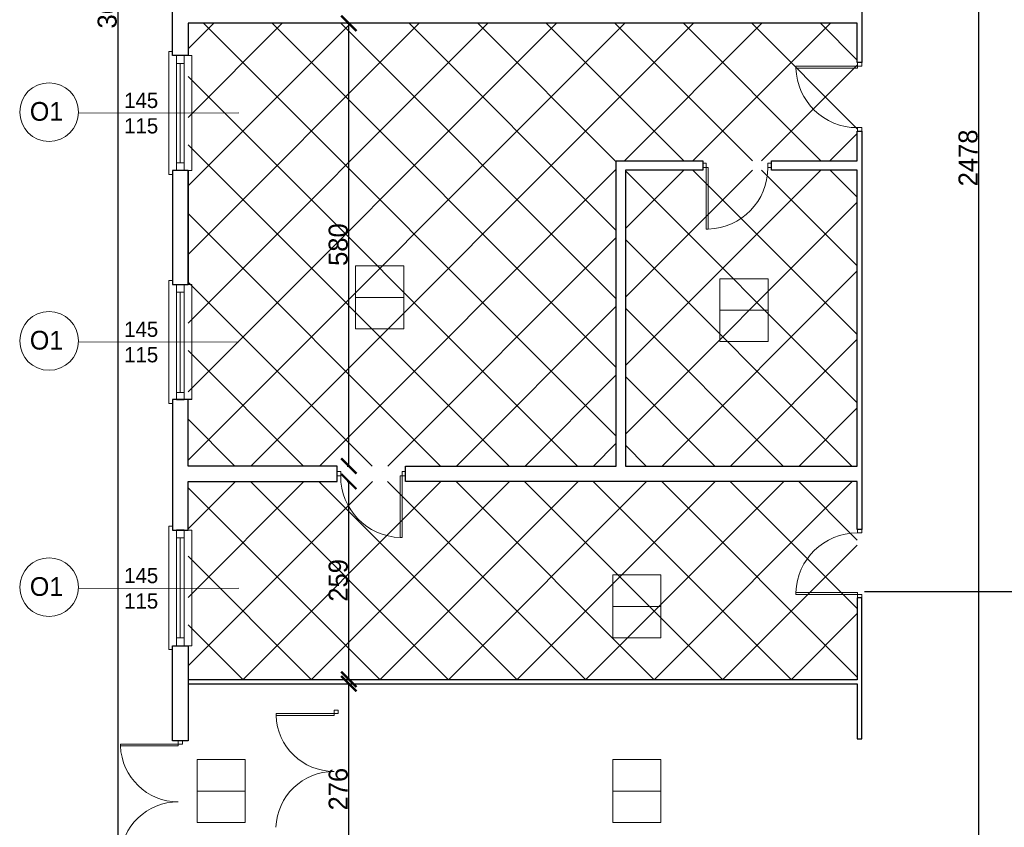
# Model space of a CAD drawing. Header units: centimetres. Extents: x -17621 to 77377, y -18613 to 66.
# Tile 14 of 173: x -15828 to -14538, y -13304 to -12247. Entities that reach past the tile are written whole.
import ezdxf

# ---------------------------------------------------------------- set-up
doc = ezdxf.new("R2010")
doc.units = ezdxf.units.CM
doc.layers.add('0-wymiarowanie rys.CAD', color=5, linetype='Continuous', lineweight=0, true_color=0x0000ff)
for name, color, linetype, lineweight in [('a_drzwi i okna', 2, 'Continuous', 0), ('a_inwentaryzacja', 141, 'Continuous', 0), ('a_wymiarowanie', 211, 'Continuous', 0), ('drzwi', 2, 'Continuous', 0), ('pomieszczenia', 191, 'Continuous', 5)]:
    doc.layers.add(name, color=color, linetype=linetype, lineweight=lineweight)
doc.layers.add('PDF_A310 STOLARKA ZEWNĘTRZNA', color=7, linetype='Continuous')
doc.styles.add('MtXpl_Century_Gothic', font='GOTHIC.TTF')
doc.styles.add('PDF Century Gothic', font='GOTHIC.TTF')
doc.dimstyles.new('ISO-25', dxfattribs={"dimtxt": 25, "dimasz": 20, "dimexe": 0.6, "dimexo": 0.375, "dimtad": 1, "dimdec": 0, "dimtxsty": 'PDF Century Gothic', "dimblk": 'ARCHTICK', "dimcen": 2.5, "dimadec": 1, "dimazin": 0, "dimtfac": 1, "dimtdec": 0, "dimtmove": 0, "dimatfit": 3, "dimldrblk": 'ARCHTICK', "dimfxl": 2, "dimfxlon": 1, "dimarcsym": 0})

# ---------------------------------------------------------------- blocks, each defined once
blk = doc.blocks.new('_ArchTick')
at = {"color": 0, "linetype": 'ByBlock', "const_width": 0.15}
blk.add_lwpolyline([(-0.5, -0.5), (0.5, 0.5)], dxfattribs=at)
blk = doc.blocks.new('*D360')
at = {"layer": 'a_wymiarowanie', "color": 0, "lineweight": -2, "transparency": 16777216}
for p, q in [((-15153.8, -16058.8), (-15153.8, -16061.4)), ((-15153.8, -16060.8), (-15058.5, -16060.8)), ((-15058.5, -16058.8), (-15058.5, -16061.4))]:
    blk.add_line(p, q, dxfattribs=at)
at = {"layer": 'Defpoints', "color": 0, "transparency": 16777216}
for p in [(-15058.5, 0), (-15153.8, -16019.3), (-15058.5, -16060.8)]:
    blk.add_point(p, dxfattribs=at)
at = {"layer": 'a_wymiarowanie', "color": 0, "lineweight": -2, "transparency": 16777216, "xscale": 20, "yscale": 20, "zscale": 20, "rotation": 180}
blk.add_blockref('_ArchTick', (-15153.8, -16060.8), dxfattribs=at)
at = {"layer": 'a_wymiarowanie', "color": 0, "lineweight": -2, "transparency": 16777216, "xscale": 20, "yscale": 20, "zscale": 20}
blk.add_blockref('_ArchTick', (-15058.5, -16060.8), dxfattribs=at)
at = {"layer": 'a_wymiarowanie', "color": 0, "transparency": 16777216, "insert": (-15106.1, -16047), "char_height": 25, "attachment_point": 5, "style": 'PDF Century Gothic'}
blk.add_mtext('95', dxfattribs=at)
blk = doc.blocks.new('*D387')
at = {"layer": 'a_wymiarowanie', "color": 0, "lineweight": -2, "transparency": 16777216}
for p, q in [((-14569.7, -11188.7), (-14572.3, -11188.7)), ((-14571.7, -13666.9), (-14571.7, -11188.7)), ((-14569.7, -13666.9), (-14572.3, -13666.9))]:
    blk.add_line(p, q, dxfattribs=at)
at = {"layer": 'Defpoints', "color": 0, "transparency": 16777216}
for p in [(-14571.7, -11188.7), (-14536.9, -11188.7), (-14536.9, -13666.9)]:
    blk.add_point(p, dxfattribs=at)
at = {"layer": 'a_wymiarowanie', "color": 0, "lineweight": -2, "transparency": 16777216, "xscale": 20, "yscale": 20, "zscale": 20}
for p, rotation in [((-14571.7, -11188.7), 90), ((-14571.7, -13666.9), 270)]:
    blk.add_blockref('_ArchTick', p, dxfattribs=dict(at, rotation=rotation))
at = {"layer": 'a_wymiarowanie', "color": 0, "transparency": 16777216, "insert": (-14585.5, -12427.8), "char_height": 25, "attachment_point": 5, "rotation": 90, "style": 'PDF Century Gothic'}
blk.add_mtext('2478', dxfattribs=at)
blk = doc.blocks.new('*D850')
at = {"layer": 'a_wymiarowanie', "color": 0, "linetype": 'Continuous', "lineweight": -2, "transparency": 16777216}
for p, q in [((-15399, -13116.4), (-15396.4, -13116.4)), ((-15397, -13392.7), (-15397, -13116.4)), ((-15399, -13392.7), (-15396.4, -13392.7))]:
    blk.add_line(p, q, dxfattribs=at)
at = {"layer": 'Defpoints', "color": 0, "linetype": 'Continuous', "transparency": 16777216}
for p in [(-15420, -13116.4), (-15397, -13116.4), (-15420, -13392.7)]:
    blk.add_point(p, dxfattribs=at)
at = {"layer": 'a_wymiarowanie', "color": 0, "linetype": 'Continuous', "lineweight": -2, "transparency": 16777216, "xscale": 20, "yscale": 20, "zscale": 20}
for p, rotation in [((-15397, -13116.4), 90), ((-15397, -13392.7), 270)]:
    blk.add_blockref('_ArchTick', p, dxfattribs=dict(at, rotation=rotation))
at = {"layer": 'a_wymiarowanie', "color": 0, "linetype": 'Continuous', "transparency": 16777216, "insert": (-15410.8, -13254.5), "char_height": 25, "attachment_point": 5, "rotation": 90, "style": 'PDF Century Gothic'}
blk.add_mtext('276', dxfattribs=at)
blk = doc.blocks.new('*D855')
at = {"layer": 'a_wymiarowanie', "color": 0, "linetype": 'Continuous', "lineweight": -2, "transparency": 16777216}
for p, q in [((-15399, -12251.4), (-15396.4, -12251.4)), ((-15397, -12831.3), (-15397, -12251.4)), ((-15399, -12831.3), (-15396.4, -12831.3))]:
    blk.add_line(p, q, dxfattribs=at)
at = {"layer": 'Defpoints', "color": 0, "linetype": 'Continuous', "transparency": 16777216}
for p in [(-15607.6, -12251.4), (-15397, -12251.4), (-15607.6, -12831.3)]:
    blk.add_point(p, dxfattribs=at)
at = {"layer": 'a_wymiarowanie', "color": 0, "linetype": 'Continuous', "lineweight": -2, "transparency": 16777216, "xscale": 20, "yscale": 20, "zscale": 20}
for p, rotation in [((-15397, -12251.4), 90), ((-15397, -12831.3), 270)]:
    blk.add_blockref('_ArchTick', p, dxfattribs=dict(at, rotation=rotation))
at = {"layer": 'a_wymiarowanie', "color": 0, "linetype": 'Continuous', "transparency": 16777216, "insert": (-15410.8, -12541.3), "char_height": 25, "attachment_point": 5, "rotation": 90, "style": 'PDF Century Gothic'}
blk.add_mtext('580', dxfattribs=at)
blk = doc.blocks.new('*D856')
at = {"layer": 'a_wymiarowanie', "color": 0, "linetype": 'Continuous', "lineweight": -2, "transparency": 16777216}
for p, q in [((-15399, -12851.6), (-15396.4, -12851.6)), ((-15397, -13110.6), (-15397, -12851.6)), ((-15399, -13110.6), (-15396.4, -13110.6))]:
    blk.add_line(p, q, dxfattribs=at)
at = {"layer": 'Defpoints', "color": 0, "linetype": 'Continuous', "transparency": 16777216}
for p in [(-15607.6, -12851.6), (-15397, -12851.6), (-15607.6, -13110.6)]:
    blk.add_point(p, dxfattribs=at)
at = {"layer": 'a_wymiarowanie', "color": 0, "linetype": 'Continuous', "lineweight": -2, "transparency": 16777216, "xscale": 20, "yscale": 20, "zscale": 20}
for p, rotation in [((-15397, -12851.6), 90), ((-15397, -13110.6), 270)]:
    blk.add_blockref('_ArchTick', p, dxfattribs=dict(at, rotation=rotation))
at = {"layer": 'a_wymiarowanie', "color": 0, "linetype": 'Continuous', "transparency": 16777216, "insert": (-15410.8, -12981.1), "char_height": 25, "attachment_point": 5, "rotation": 90, "style": 'PDF Century Gothic'}
blk.add_mtext('259', dxfattribs=at)
blk = doc.blocks.new('*D1043')
at = {"layer": '0-wymiarowanie rys.CAD', "color": 0, "linetype": 'Continuous', "lineweight": -2, "transparency": 16777216}
for p, q in [((-15697.7, -10411.6), (-15700.3, -10411.6)), ((-15699.7, -10411.6), (-15699.7, -14030.7)), ((-15697.7, -14030.7), (-15700.3, -14030.7))]:
    blk.add_line(p, q, dxfattribs=at)
at = {"layer": 'Defpoints', "color": 0, "linetype": 'Continuous', "transparency": 16777216}
for p in [(-15628, -10411.6), (-15699.7, -14030.7), (-15628, -14030.7)]:
    blk.add_point(p, dxfattribs=at)
at = {"layer": '0-wymiarowanie rys.CAD', "color": 0, "linetype": 'Continuous', "lineweight": -2, "transparency": 16777216, "xscale": 20, "yscale": 20, "zscale": 20}
for p, rotation in [((-15699.7, -10411.6), 90), ((-15699.7, -14030.7), 270)]:
    blk.add_blockref('_ArchTick', p, dxfattribs=dict(at, rotation=rotation))
at = {"layer": '0-wymiarowanie rys.CAD', "color": 0, "linetype": 'Continuous', "lineweight": 0, "transparency": 16777216, "insert": (-15713.5, -12221.1), "char_height": 25, "attachment_point": 5, "rotation": 90, "style": 'PDF Century Gothic'}
blk.add_mtext('3619', dxfattribs=at)

msp = doc.modelspace()

# ---------------------------------------------------------------- hatches: boundary and pattern name
at = {"layer": 'a_inwentaryzacja', "linetype": 'Continuous', "lineweight": 5, "true_color": 0x636466, "transparency": 33554495}
h = msp.add_hatch(dxfattribs=at)
h.set_pattern_fill('ANSI37', color=251, scale=20)
h.paths.add_polyline_path([(-11942.7, -8735.2), (-9562.8, -8735.2), (-9562.8, -10514.9), (-11942.7, -10514.9)])
h.paths.add_polyline_path([(-14516.6, -10443.7), (-13890.1, -10443.7), (-13890.1, -11008.7), (-14516.6, -11008.7)])
h.paths.add_polyline_path([(-14516.6, -11036.6), (-13890.1, -11036.6), (-13890.1, -11601.6), (-14516.6, -11601.6)])
h.paths.add_polyline_path([(-14516.6, -11621.1), (-13890.1, -11621.1), (-13890.1, -12231), (-14516.6, -12231)])
h.paths.add_polyline_path([(-14516.6, -12251.4), (-14216.9, -12251.4), (-14216.9, -12669.6), (-14516.6, -12669.6)])
h.paths.add_polyline_path([(-14206.7, -12251.4), (-13890.1, -12251.4), (-13890.1, -12833.3), (-14206.7, -12833.3)])
h.paths.add_polyline_path([(-14516.6, -12681.5), (-14216.9, -12681.5), (-14216.9, -12833.3), (-14516.6, -12833.3)])
h.paths.add_polyline_path([(-15607.6, -12251.4), (-15607.6, -12831.3), (-15046.6, -12831.3), (-15046.6, -12431.7), (-14730.8, -12431.7), (-14730.8, -12251.4)])
h.paths.add_polyline_path([(-15034.7, -12443.6), (-14730.8, -12443.6), (-14730.8, -12831.3), (-15034.7, -12831.3)], flags=17)
h.paths.add_polyline_path([(-15607.6, -12851.6), (-14730.8, -12851.6), (-14730.8, -13111.3), (-15607.6, -13111.3)])
h.paths.add_polyline_path([(-15607.6, -11651.1), (-14730.8, -11651.1), (-14730.8, -12231), (-15607.6, -12231)])
h.paths.add_polyline_path([(-15607.6, -11343.7), (-14730.8, -11343.7), (-14730.8, -11631.6), (-15607.6, -11631.6)])
h.paths.add_polyline_path([(-15106.7, -13651.7), (-15287, -13651.7), (-15287, -13451.1), (-15106.7, -13451.1)])
h.paths.add_polyline_path([(-15093.2, -13451.1), (-14892.5, -13451.1), (-14892.5, -13651.7), (-15093.2, -13651.7)])
h.paths.add_polyline_path([(-14880.6, -13451.1), (-14730.8, -13451.1), (-14730.8, -13666.9), (-14880.6, -13666.9)])
h.paths.add_polyline_path([(-14892.5, -13666.1), (-15287, -13666.1), (-15287, -14010.4), (-14892.5, -14010.4)])
h.paths.add_polyline_path([(-14880.6, -13682.1), (-14730.8, -13682.1), (-14730.8, -14010.4), (-14880.6, -14010.4)])
h.paths.add_polyline_path([(-13537.5, -13682.1), (-14724.9, -13682.1), (-14724.9, -14010.4), (-13537.5, -14010.4)])
h.paths.add_polyline_path([(-12653.2, -11036.6), (-13885, -11036.6), (-13885, -11601.6), (-12653.2, -11601.6)])
h.paths.add_polyline_path([(-13885, -10443.7), (-12663.2, -10443.7), (-12663.2, -11008.7), (-13885, -11008.7)])
h.paths.add_polyline_path([(-13885, -11621.1), (-13174.6, -11621.1), (-13174.6, -12231), (-13885, -12231)])
h.paths.add_polyline_path([(-13169.5, -11621.1), (-12663.2, -11621.1), (-12663.2, -12231), (-13169.5, -12231)])
h.paths.add_polyline_path([(-13461.6, -12251.4), (-12648.2, -12251.4), (-12648.2, -12461.2), (-13461.6, -12461.2)])
h.paths.add_polyline_path([(-13878.2, -12251.4), (-13466.7, -12251.4), (-13466.7, -12833.3), (-13878.2, -12833.3)])
h.paths.add_polyline_path([(-13461.6, -12466.4), (-12868.1, -12466.4), (-12868.1, -12833.3), (-13461.6, -12833.3)])
h.paths.add_polyline_path([(-12856.3, -12466.4), (-12648.2, -12466.4), (-12648.2, -12833.3), (-12856.3, -12833.3)])
h.paths.add_polyline_path([(-14258.9, -12853.6), (-13890.1, -12853.6), (-13890.1, -13431.6), (-14258.9, -13431.6)])
h.paths.add_polyline_path([(-13878.2, -12853.6), (-13283, -12853.6), (-13283, -13431.6), (-13878.2, -13431.6)])
h.paths.add_polyline_path([(-13277.9, -12853.6), (-12648.2, -12853.6), (-12648.2, -13431.6), (-13277.9, -13431.6)])
h.paths.add_polyline_path([(-9236.8, -15998), (-8361.4, -15998), (-8361.4, -16573.6), (-9236.8, -16573.6)])
h.paths.add_polyline_path([(-8043, -15998), (-7163.3, -15998), (-7163.3, -16573.6), (-8043, -16573.6)])
h.paths.add_polyline_path([(-8336.8, -15998), (-8054.9, -15998), (-8054.9, -16573.6), (-8336.8, -16573.6)])
h.paths.add_polyline_path([(-8631.4, -15413.6), (-8054.9, -15413.6), (-8054.9, -15698.1), (-8631.4, -15698.1)])
h.paths.add_polyline_path([(-9230.9, -15413.6), (-8655.1, -15413.6), (-8655.1, -15698.1), (-9230.9, -15698.1)])
h.paths.add_polyline_path([(-9831.2, -15413.6), (-9255.4, -15413.6), (-9255.4, -15698.1), (-9831.2, -15698.1)])
h.paths.add_polyline_path([(-10437.4, -15413.6), (-9854.9, -15413.6), (-9854.9, -15698.1), (-10437.4, -15698.1)])
h.paths.add_polyline_path([(-9287.7, -15590.6), (-9287.7, -15520.2), (-9341.7, -15520.2), (-9341.7, -15590.6)], flags=16)
h.paths.add_polyline_path([(-10437.4, -12370.7), (-9854.9, -12370.7), (-9854.9, -12655.2), (-10437.4, -12655.2)])
h.paths.add_polyline_path([(-9831.2, -12370.7), (-9255.4, -12370.7), (-9255.4, -12655.2), (-9831.2, -12655.2)])
h.paths.add_polyline_path([(-9230.9, -12370.7), (-8650.1, -12370.7), (-8650.1, -12655.2), (-9230.9, -12655.2)])
h.paths.add_polyline_path([(-9236.8, -12955.1), (-8361.4, -12955.1), (-8361.4, -13531.5), (-9236.8, -13531.5)])
h.paths.add_polyline_path([(-8336.8, -12955.1), (-8054.9, -12955.1), (-8054.9, -13531.5), (-8336.8, -13531.5)])
h.paths.add_polyline_path([(-8043, -12955.1), (-7161.9, -12955.1), (-7161.9, -13531.7), (-8043, -13531.7)])
h.paths.add_polyline_path([(-3821.8, -15182.8), (-3577.7, -15182.8), (-3577.7, -15313.5), (-3821.8, -15313.5)])

# ---------------------------------------------------------------- linework, layer by layer
at = {"layer": 'a_drzwi i okna'}
for p, q in [((-15751.4, -12369.3), (-15541.3, -12368.8)), ((-15751.4, -12669.1), (-15541.3, -12668.5)), ((-15751.4, -12991.6), (-15541.3, -12991.1))]:
    msp.add_line(p, q, dxfattribs=at)
for centre in [(-15789.8, -12367.7), (-15789.8, -12667.5), (-15789.8, -12990)]:
    msp.add_circle(centre, 38.4, dxfattribs=at)
at = {"layer": 'a_inwentaryzacja', "lineweight": 25}
for p, q in [((-15628, -12293.7), (-15628, -12144.7)), ((-14724.9, -12170.9), (-14724.9, -12303)), ((-14730.8, -12251.4), (-15607.6, -12251.4)), ((-15607.6, -12251.4), (-15607.6, -12293.7)), ((-14730.8, -12303), (-14730.8, -12251.4)), ((-15607.6, -12293.7), (-15628, -12293.7)), ((-14724.9, -12303), (-14730.8, -12303)), ((-15607.6, -12444.4), (-15628, -12444.4)), ((-15628, -12444.4), (-15628, -12593.4)), ((-15607.6, -12593.4), (-15607.6, -12444.4)), ((-15607.6, -12444.4), (-15607.6, -12593.4)), ((-15628, -12593.4), (-15607.6, -12593.4)), ((-15628, -12744.1), (-15628, -12915.1)), ((-15607.6, -12744.1), (-15628, -12744.1)), ((-15602.6, -12744.1), (-15628, -12744.1)), ((-15622.9, -12744.1), (-15612.7, -12744.1)), ((-15607.6, -12831.3), (-15607.6, -12744.1)), ((-15412.4, -12831.3), (-15607.6, -12831.3)), ((-15412.4, -12851.6), (-15412.4, -12831.3)), ((-15607.6, -12915.1), (-15607.6, -12851.6)), ((-15607.6, -12851.6), (-15412.4, -12851.6)), ((-15628, -12915.1), (-15607.6, -12915.1)), ((-15612.7, -12915.1), (-15622.9, -12915.1)), ((-14724.9, -13004), (-14730.8, -13004)), ((-14730.8, -13004), (-14730.8, -13111.3)), ((-14724.9, -13188.5), (-14724.9, -13004)), ((-15628, -13191.2), (-15628, -13066.7)), ((-15628, -13066.7), (-15607.6, -13066.7)), ((-15622.9, -13066.7), (-15612.7, -13066.7)), ((-15607.6, -13066.7), (-15607.6, -13154.6)), ((-14730.8, -13111.3), (-15607.6, -13111.3)), ((-15607.6, -13116.4), (-14730.8, -13116.4)), ((-14730.8, -13116.4), (-14730.8, -13146.3)), ((-14730.8, -13145.6), (-14730.8, -13188.5)), ((-15607.6, -13151.4), (-15607.6, -13191.2)), ((-15607.6, -13191.2), (-15628, -13191.2))]:
    msp.add_line(p, q, dxfattribs=at)
at = {"layer": 'a_inwentaryzacja', "linetype": 'Continuous', "lineweight": 25}
msp.add_line((-14730.8, -13188.5), (-14724.9, -13188.5), dxfattribs=at)
at = {"layer": 'a_inwentaryzacja', "lineweight": 25}
msp.add_lwpolyline([(-14933.1, -12431.7), (-14933.1, -12443.6), (-15034.7, -12443.6), (-15034.7, -12831.3), (-14730.8, -12831.3), (-14730.8, -12443.6), (-14843.4, -12443.6), (-14843.4, -12431.7), (-14730.8, -12431.7), (-14730.8, -12392.8), (-14724.9, -12392.8), (-14724.9, -12914.3), (-14730.8, -12914.3), (-14730.8, -12851.6), (-15322.6, -12851.6), (-15322.6, -12831.3), (-15046.6, -12831.3), (-15046.6, -12431.7)], close=True, dxfattribs=at)
at = {"layer": 'drzwi'}
for points in [[(-14730.7, -12307.5), (-14730.7, -12303), (-14725, -12303), (-14725, -12307.5), (-14730.7, -12307.5), (-14730.7, -12310.2), (-14811.3, -12310.2), (-14811.3, -12307.5), (-14730.7, -12307.5)], [(-14928.7, -12440.5), (-14933.1, -12440.5), (-14933.1, -12434.8), (-14928.7, -12434.8), (-14928.7, -12440.5), (-14926, -12440.5), (-14926, -12521.1), (-14928.7, -12521.1), (-14928.7, -12440.5)], [(-15327.1, -12844.3), (-15322.6, -12844.3), (-15322.6, -12838.6), (-15327.1, -12838.6), (-15327.1, -12844.3), (-15329.8, -12844.3), (-15329.8, -12924.9), (-15327.1, -12925), (-15327.1, -12844.3)], [(-14730.7, -12999.6), (-14730.7, -13004), (-14725, -13004), (-14725, -12999.6), (-14730.7, -12999.6), (-14730.7, -12996.9), (-14811.3, -12996.9), (-14811.3, -12999.6), (-14730.7, -12999.6)], [(-15416.4, -13155.4), (-15416.4, -13151.2), (-15411.1, -13151.2), (-15411.1, -13155.4), (-15416.4, -13155.4), (-15416.4, -13157.9), (-15492.3, -13157.9), (-15492.3, -13155.4), (-15416.4, -13155.4)], [(-15620.5, -13195.4), (-15620.5, -13191.2), (-15615.1, -13191.2), (-15615.1, -13195.4), (-15620.5, -13195.4), (-15620.5, -13197.9), (-15696.1, -13197.9), (-15696.2, -13195.4), (-15620.5, -13195.4)]]:
    msp.add_lwpolyline(points, dxfattribs=at)
for points in [[(-14730.7, -12388.1), (-14730.7, -12392.6), (-14725, -12392.6), (-14725, -12388.1)], [(-14848, -12440.5), (-14843.5, -12440.5), (-14843.5, -12434.8), (-14848, -12434.8)], [(-15407.7, -12844.3), (-15412.2, -12844.3), (-15412.2, -12838.6), (-15407.7, -12838.6)], [(-14730.7, -12918.9), (-14730.7, -12914.4), (-14725, -12914.4), (-14725, -12918.9)]]:
    msp.add_lwpolyline(points, close=True, dxfattribs=at)
for centre, radius, start, end in [((-14730.8, -12307.6), 80.5, 181.8363, 270.1055), ((-14928.6, -12440.6), 80.5, 271.8363, 0.1055), ((-15327.2, -12844.5), 80.5, 179.8945, 268.1637), ((-14730.8, -12999.5), 80.5, 89.8945, 178.1637), ((-15416.6, -13155.5), 75.8, 181.8363, 270.1055), ((-15620.6, -13195.5), 75.6, 181.8363, 270.1055), ((-15416.7, -13307.1), 75.8, 89.7824, 178.0517), ((-15620.8, -13346.7), 75.6, 89.7824, 178.0517)]:
    msp.add_arc(centre, radius, start, end, dxfattribs=at)
at = {"layer": 'PDF_A310 STOLARKA ZEWNĘTRZNA', "lineweight": 5}
for p, q in [((-15633, -12293.7), (-15633, -12288.6)), ((-15633, -12288.6), (-15628, -12288.6)), ((-15633, -12449.5), (-15633, -12293.7)), ((-15628, -12288.6), (-15628, -12293.7)), ((-15628, -12293.7), (-15602.6, -12293.7)), ((-15612.7, -12293.7), (-15622.9, -12293.7)), ((-15622.9, -12293.7), (-15622.9, -12303.9)), ((-15612.7, -12303.9), (-15612.7, -12293.7)), ((-15602.6, -12293.7), (-15602.6, -12444.4)), ((-15622.9, -12303.9), (-15622.9, -12434.2)), ((-15622.9, -12303.9), (-15612.7, -12303.9)), ((-15617.8, -12434.2), (-15617.8, -12303.9)), ((-15612.7, -12434.2), (-15612.7, -12303.9)), ((-15622.9, -12434.2), (-15622.9, -12444.4)), ((-15622.9, -12434.2), (-15612.7, -12434.2)), ((-15612.7, -12444.4), (-15612.7, -12434.2)), ((-15602.6, -12444.4), (-15628, -12444.4)), ((-15628, -12444.4), (-15628, -12449.5)), ((-15622.9, -12444.4), (-15612.7, -12444.4)), ((-15628, -12449.5), (-15633, -12449.5)), ((-15633, -12593.4), (-15633, -12588.3)), ((-15633, -12588.3), (-15628, -12588.3)), ((-15628, -12588.3), (-15628, -12593.4)), ((-15633, -12749.2), (-15633, -12593.4)), ((-15628, -12593.4), (-15602.6, -12593.4)), ((-15612.7, -12593.4), (-15622.9, -12593.4)), ((-15622.9, -12593.4), (-15622.9, -12603.6)), ((-15622.9, -12603.6), (-15622.9, -12734.8)), ((-15622.9, -12603.6), (-15612.7, -12603.6)), ((-15617.8, -12734.8), (-15617.8, -12603.6)), ((-15612.7, -12603.6), (-15612.7, -12593.4)), ((-15612.7, -12734.8), (-15612.7, -12603.6)), ((-15602.6, -12593.4), (-15602.6, -12744.1)), ((-15628, -12744.1), (-15628, -12749.2)), ((-15622.9, -12734.8), (-15622.9, -12744.1)), ((-15622.9, -12734.8), (-15612.7, -12734.8)), ((-15612.7, -12744.1), (-15612.7, -12734.8)), ((-15628, -12749.2), (-15633, -12749.2)), ((-15633, -12915.1), (-15633, -12910.1)), ((-15633, -12910.1), (-15628, -12910.1)), ((-15628, -12910.1), (-15628, -12915.1)), ((-15633, -13071.8), (-15633, -12915.1)), ((-15628, -12915.1), (-15602.6, -12915.1)), ((-15622.9, -12915.1), (-15622.9, -12925.3)), ((-15622.9, -12925.3), (-15622.9, -13056.5)), ((-15617.8, -13056.5), (-15617.8, -12925.3)), ((-15612.7, -12925.3), (-15612.7, -12915.1)), ((-15612.7, -13056.5), (-15612.7, -12925.3)), ((-15602.6, -12915.1), (-15602.6, -13066.7)), ((-15602.6, -13066.7), (-15628, -13066.7)), ((-15628, -13066.7), (-15628, -13071.8)), ((-15622.9, -13056.5), (-15622.9, -13066.7)), ((-15622.9, -13056.5), (-15612.7, -13056.5)), ((-15612.7, -13066.7), (-15612.7, -13056.5)), ((-15628, -13071.8), (-15633, -13071.8))]:
    msp.add_line(p, q, dxfattribs=at)
msp.add_lwpolyline([(-15622.9, -12925.3), (-15612.7, -12925.3)], dxfattribs=at)
at = {"layer": 'pomieszczenia'}
for p, q in [((-15388.1, -12610.4), (-15325.1, -12610.4)), ((-14910.7, -12627.2), (-14847.6, -12627.2)), ((-15051.2, -13015.1), (-14988.2, -13015.1)), ((-15595.8, -13257.1), (-15532.7, -13257.1)), ((-15051.2, -13257.1), (-14988.2, -13257.1))]:
    msp.add_line(p, q, dxfattribs=at)
at = {"layer": 'pomieszczenia', "color": 240, "linetype": 'Continuous', "lineweight": 25, "true_color": 0xed1f24}
msp.add_line((-14721.5, -12995.6), (-14412.5, -12995.6), dxfattribs=at)
at = {"layer": 'pomieszczenia'}
for points in [[(-15388.1, -12569.3), (-15325.1, -12569.3), (-15325.1, -12651.6), (-15388.1, -12651.6)], [(-14910.7, -12586), (-14847.6, -12586), (-14847.6, -12668.4), (-14910.7, -12668.4)], [(-15051.2, -12973.9), (-14988.2, -12973.9), (-14988.2, -13056.2), (-15051.2, -13056.2)], [(-15595.8, -13215.9), (-15532.7, -13215.9), (-15532.7, -13298.2), (-15595.8, -13298.2)], [(-15051.2, -13215.9), (-14988.2, -13215.9), (-14988.2, -13298.2), (-15051.2, -13298.2)]]:
    msp.add_lwpolyline(points, close=True, dxfattribs=at)

# ---------------------------------------------------------------- texts
at = {"layer": 'a_drzwi i okna', "style": 'MtXpl_Century_Gothic'}
for s, p in [('145', (-15691.4, -12362.4)), ('115', (-15691.4, -12395.7)), ('145', (-15691.4, -12662.1)), ('115', (-15691.4, -12695.5)), ('145', (-15691.4, -12984.7)), ('115', (-15691.4, -13018))]:
    msp.add_text(s, height=20, dxfattribs=at).set_placement(p)
for p in [(-15815, -12379.1), (-15815, -12678.8), (-15815, -13001.4)]:
    msp.add_text('O1', height=24.55, rotation=360, dxfattribs=at).set_placement(p)

# ---------------------------------------------------------------- dimensions: what is measured, and where the dimension line sits
at = {"layer": '0-wymiarowanie rys.CAD', "linetype": 'Continuous', "lineweight": 0}
dim = msp.add_linear_dim(base=(-15699.7, -14030.7), p1=(-15628, -10411.6), p2=(-15628, -14030.7), angle=90, dimstyle='ISO-25', dxfattribs=at)
dim.commit()
dim.dimension.update_dxf_attribs({"geometry": '*D1043', "text_midpoint": (-15713.5, -12221.1)})
at = {"layer": 'a_wymiarowanie'}
dim = msp.add_linear_dim(base=(-15058.5, -16060.8), p1=(-15153.8, -16019.3), p2=(-15058.5, 0), dimstyle='ISO-25', dxfattribs=at)
dim.commit()
dim.dimension.update_dxf_attribs({"geometry": '*D360', "text_midpoint": (-15106.1, -16047)})
dim = msp.add_linear_dim(base=(-14571.7, -11188.7), p1=(-14536.9, -13666.9), p2=(-14536.9, -11188.7), angle=90, dimstyle='ISO-25', dxfattribs=at)
dim.commit()
dim.dimension.update_dxf_attribs({"geometry": '*D387', "text_midpoint": (-14585.5, -12427.8)})
at = {"layer": 'a_wymiarowanie', "linetype": 'Continuous'}
for base, p1, p2, picture, middle in [((-15397, -12251.4), (-15607.6, -12831.3), (-15607.6, -12251.4), '*D855', (-15410.8, -12541.3)), ((-15397, -12851.6), (-15607.6, -13110.6), (-15607.6, -12851.6), '*D856', (-15410.8, -12981.1)), ((-15397, -13116.4), (-15420, -13392.7), (-15420, -13116.4), '*D850', (-15410.8, -13254.5))]:
    dim = msp.add_linear_dim(base=base, p1=p1, p2=p2, angle=90, dimstyle='ISO-25', dxfattribs=at)
    dim.commit()
    dim.dimension.update_dxf_attribs({"geometry": picture, "text_midpoint": middle})

doc.saveas('drawing.dxf')
